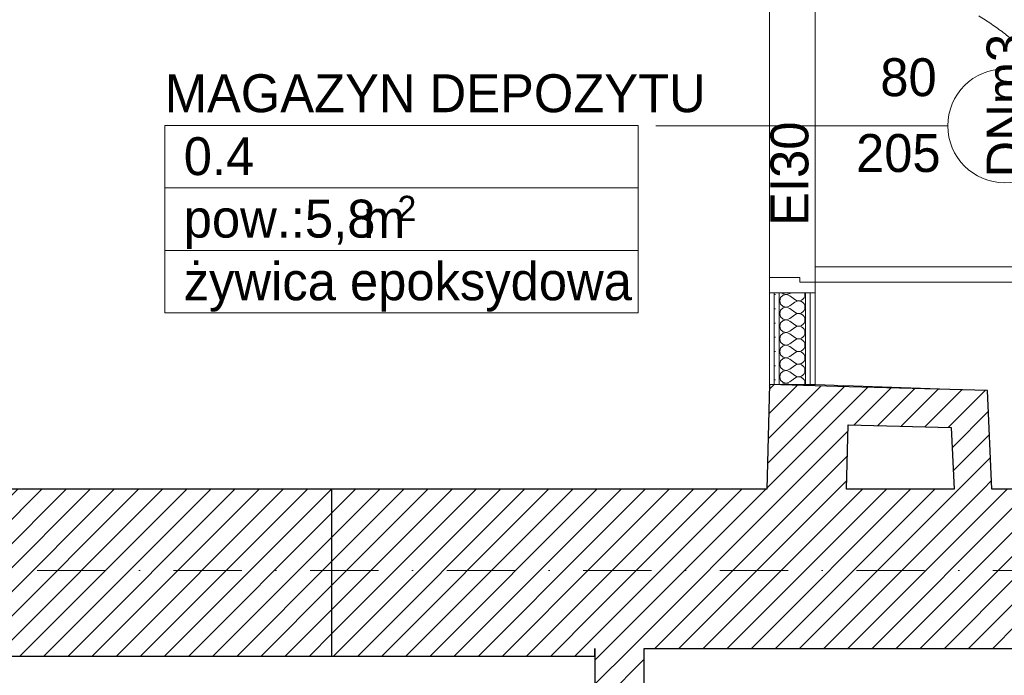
# Model space of a CAD drawing. Header units: millimetres. Extents: x 172139 to 266886, y 89395 to 138225.
# Tile 68 of 94: x 214233 to 216830, y 115096 to 116825. Entities that reach past the tile are written whole.
import ezdxf
from ezdxf.enums import TextEntityAlignment as Align

# ---------------------------------------------------------------- set-up
doc = ezdxf.new("R2010")
doc.units = ezdxf.units.MM
doc.header["$MEASUREMENT"] = 0
doc.linetypes.add('Kropki i Kreski', pattern=[360, 180, -90, 0, -90])
doc.linetypes.add('Przerywana', pattern=[240, 120, -120])
for name, color, linetype in [('Drzwi ArchiCAD', 7, 'Continuous'), ('Konstrukcja - Siatki mod', 7, 'Continuous'), ('KR_INW', 7, 'Continuous'), ('ROZBUDOWA_NOWE_DZIAŁOWE', 7, 'Continuous'), ('STREFA_NOWE_POM', 7, 'Continuous'), ('Znaczniki drzwi ArchiCADa', 7, 'Continuous')]:
    doc.layers.add(name, color=color, linetype=linetype)
for name, color, linetype, lineweight, true_color in [('Drzwi ArchiCAD_Nr_pióra__4', 7, 'Continuous', 13, 0x029e21), ('Konstrukcja - Siatki mod_Nr_pióra__48', 7, 'Continuous', 15, 0xa80f02), ('ROZBUDOWA_NOWE_DZIAŁOWE_Nr_pióra__24', 7, 'Continuous', 15, 0x029e21), ('ROZBUDOWA_NOWE_DZIAŁOWE_Nr_pióra__4', 7, 'Continuous', 13, 0x029e21), ('ROZBUDOWA_NOWE_DZIAŁOWE_Nr_pióra__67', 7, 'Continuous', 13, 0x6a6a6a), ('Znaczniki drzwi ArchiCADa_Nr_pióra__4', 7, 'Continuous', 13, 0x029e21)]:
    doc.layers.add(name, color=color, linetype=linetype, lineweight=lineweight, true_color=true_color)
for name, color, linetype, lineweight in [('Drzwi ArchiCAD_Nr_pióra__47', 7, 'Continuous', 15), ('KR_INW_Nr_pióra__101', 252, 'Continuous', 5), ('KR_INW_Nr_pióra__27', 7, 'Continuous', 25), ('Metryczki pomieszczeń ArchiCADa_Nr_pióra__1', 7, 'Continuous', 13), ('ROZBUDOWA_NOWE_DZIAŁOWE_Nr_pióra__27', 7, 'Continuous', 25), ('ROZBUDOWA_NOWE_DZIAŁOWE_Nr_pióra__47', 7, 'Continuous', 15), ('STREFA_NOWE_POM_Nr_pióra__121', 255, 'Continuous', 0)]:
    doc.layers.add(name, color=color, linetype=linetype, lineweight=lineweight)
doc.styles.add('GENERATED_STYLE_1', font='txt')
doc.styles.add('GENERATED_STYLE_2', font='txt')
pattern_1 = [(45, (0, 0), (-31.819804, 31.819804), [])]
pattern_2 = [(0, (0, 0), (0, 37.5), [0, -37.5])]

# ---------------------------------------------------------------- blocks, each defined once
blk = doc.blocks.new('MAGAZYN DEPOZYTU_0.4_4', base_point=(215239.9, 116381.1))
at = {"layer": 'Metryczki pomieszczeń ArchiCADa_Nr_pióra__1', "linetype": 'Continuous'}
for p, q in [((214615.9, 116545.8), (215863.9, 116545.8)), ((214615.9, 116381.1), (214615.9, 116545.8)), ((215863.9, 116545.8), (215863.9, 116381.1)), ((215863.9, 116381.1), (214615.9, 116381.1)), ((214615.9, 116381.1), (215863.9, 116381.1)), ((214615.9, 116216.4), (214615.9, 116381.1)), ((215863.9, 116381.1), (215863.9, 116216.4)), ((215863.9, 116216.4), (214615.9, 116216.4)), ((214615.9, 116216.4), (215863.9, 116216.4)), ((214615.9, 116051.7), (214615.9, 116216.4)), ((215863.9, 116216.4), (215863.9, 116051.7)), ((215863.9, 116051.7), (214615.9, 116051.7))]:
    blk.add_line(p, q, dxfattribs=at)
at = {"layer": 'Metryczki pomieszczeń ArchiCADa_Nr_pióra__1'}
for tag, height, style, p in [('ROOM_NAME', 100, 'GENERATED_STYLE_2', (214615.9, 116680.9)), ('ROOM_NUMBER', 100, 'GENERATED_STYLE_1', (214665.9, 116515)), ('DUMMY_386', 66.7, 'GENERATED_STYLE_1', (215229.6, 116360.5)), ('ROOM_AREA', 100, 'GENERATED_STYLE_1', (214665.9, 116350.3)), ('DUMMY_385', 100, 'GENERATED_STYLE_1', (215101.6, 116348.8)), ('basec', 100, 'GENERATED_STYLE_1', (214665.9, 116185.1))]:
    blk.add_attdef(tag, text='', height=height, dxfattribs=dict(at, style=style)).set_placement(p, align=Align.TOP_LEFT)
blk = doc.blocks.new('Ściana_8', base_point=(215880.3, 113397.6))
at = {"layer": 'KR_INW_Nr_pióra__101', "linetype": 'Continuous'}
h = blk.add_hatch(dxfattribs=at)
h.set_pattern_fill('Cegła_licówka', color=256, style=0, pattern_type=2)
h.set_pattern_definition(pattern_1)
h.paths.add_polyline_path([(215880.3, 113397.6), (215880.3, 115166.8), (215750.3, 115166.8), (215750.3, 113397.6)])
at = {"layer": 'KR_INW_Nr_pióra__27', "linetype": 'Continuous', "flags": 128}
for points in [[(215750.3, 115166.8), (215750.3, 113397.6)], [(215880.3, 113397.6), (215880.3, 115166.8)]]:
    blk.add_lwpolyline(points, dxfattribs=at)
blk = doc.blocks.new('Ściana_10', base_point=(216203.5, 115586.8))
at = {"layer": 'KR_INW_Nr_pióra__101', "linetype": 'Continuous'}
h = blk.add_hatch(dxfattribs=at)
h.set_pattern_fill('Cegła_licówka', color=256, style=0, pattern_type=2)
h.set_pattern_definition(pattern_1)
h.paths.add_polyline_path([(216413.5, 115586.8), (216420.8, 115856.8), (216210.8, 115862.5), (216203.5, 115586.8)])
at = {"layer": 'KR_INW_Nr_pióra__27', "linetype": 'Continuous', "flags": 128}
for points in [[(216210.8, 115862.5), (216203.5, 115586.8)], [(216420.8, 115856.8), (216210.8, 115862.5)], [(216420.8, 115856.8), (216420.8, 115856.8)], [(216413.5, 115586.8), (216418.1, 115756.8)]]:
    blk.add_lwpolyline(points, dxfattribs=at)
blk = doc.blocks.new('Ściana_16', base_point=(215750.3, 115586.8))
at = {"layer": 'KR_INW_Nr_pióra__101', "linetype": 'Continuous'}
h = blk.add_hatch(dxfattribs=at)
h.set_pattern_fill('Cegła_licówka', color=256, style=0, pattern_type=2)
h.set_pattern_definition(pattern_1)
h.paths.add_polyline_path([(215750.3, 115166.8), (216862.4, 115166.8), (216862.4, 115586.8), (215750.3, 115586.8)])
at = {"layer": 'KR_INW_Nr_pióra__27', "linetype": 'Continuous', "flags": 128}
for points in [[(216203.5, 115586.8), (215750.3, 115586.8)], [(216697.3, 115586.8), (216413.5, 115586.8)], [(216862.4, 115586.8), (216797.4, 115586.8)], [(216862.4, 115166.8), (216862.4, 115586.8)], [(215880.3, 115166.8), (216862.4, 115166.8)]]:
    blk.add_lwpolyline(points, dxfattribs=at)
blk = doc.blocks.new('Ściana_28', base_point=(216210.8, 115862.5))
at = {"layer": 'KR_INW_Nr_pióra__101', "linetype": 'Continuous'}
h = blk.add_hatch(dxfattribs=at)
h.set_pattern_fill('Cegła_licówka', color=256, style=0, pattern_type=2)
h.set_pattern_definition(pattern_1)
h.paths.add_polyline_path([(216418.1, 115756.8), (216690, 115749.5), (216785.8, 115846.9), (216420.8, 115856.8)])
at = {"layer": 'KR_INW_Nr_pióra__27', "linetype": 'Continuous', "flags": 128}
for points in [[(216785.8, 115846.9), (216420.8, 115856.8)], [(216418.1, 115756.8), (216690, 115749.5)]]:
    blk.add_lwpolyline(points, dxfattribs=at)
blk = doc.blocks.new('Ściana_29', base_point=(216785.8, 115846.9))
at = {"layer": 'KR_INW_Nr_pióra__101', "linetype": 'Continuous'}
h = blk.add_hatch(dxfattribs=at)
h.set_pattern_fill('Cegła_licówka', color=256, style=0, pattern_type=2)
h.set_pattern_definition(pattern_1)
h.paths.add_polyline_path([(216690, 115749.5), (216697.3, 115586.8), (216797.4, 115586.8), (216785.8, 115846.9)])
at = {"layer": 'KR_INW_Nr_pióra__27', "linetype": 'Continuous', "flags": 128}
for points in [[(216797.4, 115586.8), (216785.8, 115846.9)], [(216690, 115749.5), (216697.3, 115586.8)]]:
    blk.add_lwpolyline(points, dxfattribs=at)
blk = doc.blocks.new('*X455')
at = {"layer": 'ROZBUDOWA_NOWE_DZIAŁOWE_Nr_pióra__4', "linetype": 'Continuous'}
for p, q in [((216246.7, 116098.2), (216240, 116092.1)), ((216243.2, 116105), (216246.7, 116101.8)), ((216246.7, 116101.8), (216255.7, 116100.1)), ((216255.7, 116099.9), (216246.7, 116098.2)), ((216255.7, 116100.1), (216264.2, 116103.3)), ((216264.2, 116096.7), (216255.7, 116099.9)), ((216264.2, 116103.3), (216266.4, 116105)), ((216264.2, 116096.7), (216277.5, 116086.7)), ((216301.7, 116091.2), (216303.5, 116095.4)), ((216303.5, 116104.6), (216303.3, 116105)), ((216304.2, 116100), (216303.5, 116104.6)), ((216303.5, 116095.4), (216304.2, 116100)), ((216240, 116092.1), (216237.5, 116083.3)), ((216237.5, 116083.3), (216240, 116074.6)), ((216240, 116074.6), (216246.7, 116068.4)), ((216246.7, 116068.4), (216255.7, 116066.7)), ((216255.7, 116066.7), (216264.2, 116070)), ((216264.2, 116070), (216277.5, 116080)), ((216277.5, 116086.7), (216281.5, 116084.4)), ((216281.5, 116082.2), (216277.5, 116080)), ((216281.5, 116084.4), (216286, 116083.4)), ((216286, 116083.3), (216281.5, 116082.2)), ((216286, 116083.4), (216290.6, 116083.6)), ((216290.6, 116083), (216286, 116083.3)), ((216290.6, 116083.6), (216295, 116085.1)), ((216295, 116081.6), (216290.6, 116083)), ((216295, 116085.1), (216298.7, 116087.7)), ((216298.7, 116079), (216295, 116081.6)), ((216298.7, 116087.7), (216301.7, 116091.2)), ((216301.7, 116075.4), (216298.7, 116079)), ((216303.5, 116071.2), (216301.7, 116075.4)), ((216304.2, 116066.7), (216303.5, 116071.2)), ((216240, 116058.8), (216237.5, 116050)), ((216237.5, 116050), (216240, 116041.2)), ((216246.7, 116064.9), (216240, 116058.8)), ((216240, 116041.2), (216246.7, 116035.1)), ((216255.7, 116066.6), (216246.7, 116064.9)), ((216264.2, 116063.3), (216255.7, 116066.6)), ((216264.2, 116063.3), (216277.5, 116053.3)), ((216264.2, 116036.7), (216277.5, 116046.7)), ((216277.5, 116053.3), (216281.5, 116051.1)), ((216281.5, 116048.9), (216277.5, 116046.7)), ((216281.5, 116051.1), (216286, 116050.1)), ((216286, 116049.9), (216281.5, 116048.9)), ((216286, 116050.1), (216290.6, 116050.3)), ((216290.6, 116049.7), (216286, 116049.9)), ((216290.6, 116050.3), (216295, 116051.8)), ((216295, 116048.2), (216290.6, 116049.7)), ((216295, 116051.8), (216298.7, 116054.4)), ((216298.7, 116045.6), (216295, 116048.2)), ((216298.7, 116054.4), (216301.7, 116057.9)), ((216301.7, 116042.1), (216298.7, 116045.6)), ((216301.7, 116057.9), (216303.5, 116062.1)), ((216303.5, 116037.9), (216301.7, 116042.1)), ((216303.5, 116062.1), (216304.2, 116066.7)), ((216240, 116025.4), (216237.5, 116016.7)), ((216237.5, 116016.7), (216240, 116007.9)), ((216246.7, 116031.6), (216240, 116025.4)), ((216246.7, 116035.1), (216255.7, 116033.4)), ((216255.7, 116033.3), (216246.7, 116031.6)), ((216255.7, 116033.4), (216264.2, 116036.7)), ((216264.2, 116030), (216255.7, 116033.3)), ((216264.2, 116030), (216277.5, 116020)), ((216277.5, 116020), (216281.5, 116017.8)), ((216281.5, 116015.6), (216277.5, 116013.3)), ((216281.5, 116017.8), (216286, 116016.7)), ((216286, 116016.6), (216281.5, 116015.6)), ((216286, 116016.7), (216290.6, 116017)), ((216290.6, 116016.4), (216286, 116016.6)), ((216290.6, 116017), (216295, 116018.4)), ((216295, 116014.9), (216290.6, 116016.4)), ((216295, 116018.4), (216298.7, 116021)), ((216298.7, 116021), (216301.7, 116024.6)), ((216301.7, 116024.6), (216303.5, 116028.8)), ((216304.2, 116033.3), (216303.5, 116037.9)), ((216303.5, 116028.8), (216304.2, 116033.3)), ((216240, 115992.1), (216237.5, 115983.3)), ((216240, 116007.9), (216246.7, 116001.8)), ((216246.7, 115998.2), (216240, 115992.1)), ((216246.7, 116001.8), (216255.7, 116000.1)), ((216255.7, 115999.9), (216246.7, 115998.2)), ((216255.7, 116000.1), (216264.2, 116003.3)), ((216264.2, 115996.7), (216255.7, 115999.9)), ((216264.2, 116003.3), (216277.5, 116013.3)), ((216264.2, 115996.7), (216277.5, 115986.7)), ((216298.7, 116012.3), (216295, 116014.9)), ((216301.7, 116008.8), (216298.7, 116012.3)), ((216298.7, 115987.7), (216301.7, 115991.2)), ((216303.5, 116004.6), (216301.7, 116008.8)), ((216301.7, 115991.2), (216303.5, 115995.4)), ((216304.2, 116000), (216303.5, 116004.6)), ((216303.5, 115995.4), (216304.2, 116000)), ((216237.5, 115983.3), (216240, 115974.6)), ((216240, 115974.6), (216246.7, 115968.4)), ((216246.7, 115964.9), (216240, 115958.8)), ((216246.7, 115968.4), (216255.7, 115966.7)), ((216255.7, 115966.6), (216246.7, 115964.9)), ((216255.7, 115966.7), (216264.2, 115970)), ((216264.2, 115963.3), (216255.7, 115966.6)), ((216264.2, 115970), (216277.5, 115980)), ((216264.2, 115963.3), (216277.5, 115953.3)), ((216277.5, 115986.7), (216281.5, 115984.4)), ((216281.5, 115982.2), (216277.5, 115980)), ((216281.5, 115984.4), (216286, 115983.4)), ((216286, 115983.3), (216281.5, 115982.2)), ((216286, 115983.4), (216290.6, 115983.6)), ((216290.6, 115983), (216286, 115983.3)), ((216290.6, 115983.6), (216295, 115985.1)), ((216295, 115981.6), (216290.6, 115983)), ((216295, 115985.1), (216298.7, 115987.7)), ((216298.7, 115979), (216295, 115981.6)), ((216301.7, 115975.4), (216298.7, 115979)), ((216303.5, 115971.2), (216301.7, 115975.4)), ((216304.2, 115966.7), (216303.5, 115971.2)), ((216303.5, 115962.1), (216304.2, 115966.7)), ((216240, 115958.8), (216237.5, 115950)), ((216237.5, 115950), (216240, 115941.2)), ((216240, 115941.2), (216246.7, 115935.1)), ((216264.2, 115936.7), (216277.5, 115946.7)), ((216277.5, 115953.3), (216281.5, 115951.1)), ((216281.5, 115948.9), (216277.5, 115946.7)), ((216281.5, 115951.1), (216286, 115950.1)), ((216286, 115949.9), (216281.5, 115948.9)), ((216286, 115950.1), (216290.6, 115950.3)), ((216290.6, 115949.7), (216286, 115949.9)), ((216290.6, 115950.3), (216295, 115951.8)), ((216295, 115948.2), (216290.6, 115949.7)), ((216295, 115951.8), (216298.7, 115954.4)), ((216298.7, 115945.6), (216295, 115948.2)), ((216298.7, 115954.4), (216301.7, 115957.9)), ((216301.7, 115942.1), (216298.7, 115945.6)), ((216301.7, 115957.9), (216303.5, 115962.1)), ((216303.5, 115937.9), (216301.7, 115942.1)), ((216304.2, 115933.3), (216303.5, 115937.9)), ((216240, 115925.4), (216237.5, 115916.7)), ((216237.5, 115916.7), (216240, 115907.9)), ((216246.7, 115931.6), (216240, 115925.4)), ((216246.7, 115935.1), (216255.7, 115933.4)), ((216255.7, 115933.3), (216246.7, 115931.6)), ((216255.7, 115933.4), (216264.2, 115936.7)), ((216264.2, 115930), (216255.7, 115933.3)), ((216264.2, 115930), (216277.5, 115920)), ((216264.2, 115903.3), (216277.5, 115913.3)), ((216277.5, 115920), (216281.5, 115917.8)), ((216281.5, 115915.6), (216277.5, 115913.3)), ((216281.5, 115917.8), (216286, 115916.7)), ((216286, 115916.6), (216281.5, 115915.6)), ((216286, 115916.7), (216290.6, 115917)), ((216290.6, 115916.4), (216286, 115916.6)), ((216290.6, 115917), (216295, 115918.4)), ((216295, 115914.9), (216290.6, 115916.4)), ((216295, 115918.4), (216298.7, 115921)), ((216298.7, 115912.3), (216295, 115914.9)), ((216298.7, 115921), (216301.7, 115924.6)), ((216301.7, 115908.8), (216298.7, 115912.3)), ((216301.7, 115924.6), (216303.5, 115928.8)), ((216303.5, 115928.8), (216304.2, 115933.3)), ((216240, 115892.1), (216237.5, 115883.3)), ((216240, 115907.9), (216246.7, 115901.8)), ((216246.7, 115898.2), (216240, 115892.1)), ((216246.7, 115901.8), (216255.7, 115900.1)), ((216255.7, 115899.9), (216246.7, 115898.2)), ((216255.7, 115900.1), (216264.2, 115903.3)), ((216264.2, 115896.7), (216255.7, 115899.9)), ((216264.2, 115896.7), (216277.5, 115886.7)), ((216277.5, 115886.7), (216281.5, 115884.4)), ((216295, 115885.1), (216298.7, 115887.7)), ((216298.7, 115887.7), (216301.7, 115891.2)), ((216303.5, 115904.6), (216301.7, 115908.8)), ((216301.7, 115891.2), (216303.5, 115895.4)), ((216304.2, 115900), (216303.5, 115904.6)), ((216303.5, 115895.4), (216304.2, 115900)), ((216237.5, 115883.3), (216240, 115874.6)), ((216240, 115874.6), (216246.7, 115868.4)), ((216246.7, 115864.9), (216244, 115862.5)), ((216246.7, 115868.4), (216255.7, 115866.7)), ((216255.7, 115866.6), (216246.7, 115864.9)), ((216255.7, 115866.7), (216264.2, 115870)), ((216264.2, 115863.3), (216255.7, 115866.6)), ((216264.2, 115870), (216277.5, 115880)), ((216264.2, 115863.3), (216265.3, 115862.5)), ((216281.5, 115882.2), (216277.5, 115880)), ((216281.5, 115884.4), (216286, 115883.4)), ((216286, 115883.3), (216281.5, 115882.2)), ((216286, 115883.4), (216290.6, 115883.6)), ((216290.6, 115883), (216286, 115883.3)), ((216290.6, 115883.6), (216295, 115885.1)), ((216295, 115881.6), (216290.6, 115883)), ((216298.7, 115879), (216295, 115881.6)), ((216301.7, 115875.4), (216298.7, 115879)), ((216303.5, 115871.2), (216301.7, 115875.4)), ((216304.2, 115866.7), (216303.5, 115871.2)), ((216303.6, 115862.5), (216304.2, 115866.7))]:
    blk.add_line(p, q, dxfattribs=at)
blk = doc.blocks.new('Drzwi 19_42')
at = {"layer": 'Drzwi ArchiCAD_Nr_pióra__4', "linetype": 'Continuous'}
for p, q in [((372, 0), (372, 824)), ((372, 824), (412, 824)), ((412, 824), (412, 0)), ((-412, 0), (-440, 0)), ((-440, 0), (-440, -120)), ((-412, -40), (-412, 0)), ((412, 0), (372, 0)), ((440, 0), (412, 0)), ((412, 0), (412, -40)), ((440, -120), (440, 0)), ((-400, -40), (-412, -40)), ((-400, -120), (-400, -40)), ((412, -40), (400, -40)), ((400, -40), (400, -120)), ((-440, -120), (-400, -120)), ((400, -120), (440, -120))]:
    blk.add_line(p, q, dxfattribs=at)
at = {"layer": 'Drzwi ArchiCAD_Nr_pióra__4', "linetype": 'Przerywana'}
blk.add_arc((412, 0), 824, 90, 180, dxfattribs=at)
at = {"layer": 'Drzwi ArchiCAD_Nr_pióra__47', "linetype": 'Continuous'}
for p, q in [((-440, 0), (-440, -12.5)), ((440, 0), (440, -12.5)), ((-440, -12.5), (-440, -25)), ((-440, -25), (-440, -95)), ((440, -12.5), (440, -25)), ((440, -25), (440, -95)), ((-440, -95), (-440, -107.5)), ((440, -95), (440, -107.5)), ((-440, -107.5), (-440, -120)), ((440, -107.5), (440, -120))]:
    blk.add_line(p, q, dxfattribs=at)
blk = doc.blocks.new('Znacznik Wym 19_27')
at = {"layer": 'Znaczniki drzwi ArchiCADa_Nr_pióra__4', "linetype": 'Continuous'}
blk.add_line((0, -470), (0, 300), dxfattribs=at)
for start, end in [(0, 180), (180, 0)]:
    blk.add_arc((0, -620), 150, start, end, dxfattribs=at)
at = {"layer": 'Znaczniki drzwi ArchiCADa_Nr_pióra__4', "style": 'GENERATED_STYLE_2'}
for tag, rotation, p in [('AC_MarkerText_5', 360, (-294.5, -101.7)), ('AC_MarkerText_3', 270, (-182.4, -197.3)), ('AC_MarkerText_2', 270, (17.6, -261.4)), ('AC_WIDO_ID', 360, (-167.1, -671.7))]:
    blk.add_attdef(tag, text='', height=100, rotation=rotation, dxfattribs=at).set_placement(p, align=Align.BOTTOM_LEFT)
blk = doc.blocks.new('Ściana_121', base_point=(216210.8, 115862.5))
at = {"layer": 'ROZBUDOWA_NOWE_DZIAŁOWE_Nr_pióra__24', "linetype": 'Continuous'}
h = blk.add_hatch(dxfattribs=at)
h.set_pattern_fill('Gips', color=256, style=0, pattern_type=2)
h.set_pattern_definition(pattern_2)
h.paths.add_polyline_path([(216210.8, 115862.5), (216223.3, 115862.5), (216223.3, 116105), (216210.8, 116105)])
h = blk.add_hatch(dxfattribs=at)
h.set_pattern_fill('Gips', color=256, style=0, pattern_type=2)
h.set_pattern_definition(pattern_2)
h.paths.add_polyline_path([(216223.3, 116105), (216223.3, 115862.5), (216235.8, 115862.5), (216235.8, 116105)])
h = blk.add_hatch(dxfattribs=at)
h.set_pattern_fill('Gips', color=256, style=0, pattern_type=2)
h.set_pattern_definition(pattern_2)
h.paths.add_polyline_path([(216318.3, 116105), (216305.8, 116105), (216305.8, 115862.5), (216318.3, 115862.5)])
h = blk.add_hatch(dxfattribs=at)
h.set_pattern_fill('Gips', color=256, style=0, pattern_type=2)
h.set_pattern_definition(pattern_2)
h.paths.add_polyline_path([(216318.3, 116105), (216318.3, 115862.5), (216330.8, 115862.5), (216330.8, 116105)])
at = {"layer": 'ROZBUDOWA_NOWE_DZIAŁOWE_Nr_pióra__47', "linetype": 'Continuous'}
for p, q in [((216223.3, 116105), (216210.8, 116105)), ((216235.8, 116105), (216223.3, 116105)), ((216305.8, 116105), (216235.8, 116105)), ((216318.3, 116105), (216305.8, 116105)), ((216330.8, 116105), (216318.3, 116105))]:
    blk.add_line(p, q, dxfattribs=at)
at = {"layer": 'ROZBUDOWA_NOWE_DZIAŁOWE_Nr_pióra__47', "linetype": 'Continuous', "flags": 128}
for points in [[(216210.8, 116105), (216210.8, 115862.5)], [(216330.8, 115862.5), (216330.8, 116105)], [(216210.8, 115862.5), (216330.8, 115862.5)]]:
    blk.add_lwpolyline(points, dxfattribs=at)
at = {"layer": 'ROZBUDOWA_NOWE_DZIAŁOWE_Nr_pióra__67', "linetype": 'Continuous'}
for p, q in [((216223.3, 116105), (216223.3, 115862.5)), ((216235.8, 116105), (216235.8, 115862.5)), ((216305.8, 115862.5), (216305.8, 116105)), ((216318.3, 115862.5), (216318.3, 116105))]:
    blk.add_line(p, q, dxfattribs=at)
at = {"layer": 'Drzwi ArchiCAD', "color": 104, "linetype": 'Continuous', "lineweight": 13, "true_color": 0x029e21, "zscale": 1000, "rotation": 270}
blk.add_blockref('Drzwi 19_42', (216330.8, 116545), dxfattribs=at)
at = {"layer": 'ROZBUDOWA_NOWE_DZIAŁOWE'}
blk.add_blockref('*X455', (0, 0), dxfattribs=at)
at = {"layer": 'Znaczniki drzwi ArchiCADa', "color": 104, "lineweight": 13, "true_color": 0x029e21}
ref = blk.add_blockref('Znacznik Wym 19_27', (216210.8, 116545), dxfattribs=dict(at, rotation=90))
ref.add_attrib('AC_MarkerText_2', '80', dxfattribs={"layer": 'Znaczniki drzwi ArchiCADa_Nr_pióra__4', "color": 104, "true_color": 0x029e21, "height": 100, "rotation": 360, "style": 'GENERATED_STYLE_2'}).set_placement((216502.8, 116593.2), align=Align.BOTTOM_LEFT)
ref.add_attrib('AC_MarkerText_3', '205', dxfattribs={"layer": 'Znaczniki drzwi ArchiCADa_Nr_pióra__4', "color": 104, "true_color": 0x029e21, "height": 100, "rotation": 360, "style": 'GENERATED_STYLE_2'}).set_placement((216438.8, 116393.3), align=Align.BOTTOM_LEFT)
ref.add_attrib('AC_MarkerText_5', 'EI30', dxfattribs={"layer": 'Znaczniki drzwi ArchiCADa_Nr_pióra__4', "color": 104, "true_color": 0x029e21, "height": 100, "rotation": 90, "style": 'GENERATED_STYLE_2'}).set_placement((216343.2, 116281.2), align=Align.BOTTOM_LEFT)
ref.add_attrib('AC_WIDO_ID', 'DNm3', dxfattribs={"layer": 'Znaczniki drzwi ArchiCADa_Nr_pióra__4', "color": 104, "true_color": 0x029e21, "height": 100, "rotation": 90, "style": 'GENERATED_STYLE_2'}).set_placement((216913.2, 116408.6), align=Align.BOTTOM_LEFT)
blk = doc.blocks.new('Ściana_125', base_point=(214176.7, 115146.8))
at = {"layer": 'ROZBUDOWA_NOWE_DZIAŁOWE_Nr_pióra__24', "linetype": 'Continuous'}
h = blk.add_hatch(dxfattribs=at)
h.set_pattern_fill('Cegła_licówka', color=256, style=0, pattern_type=2)
h.set_pattern_definition(pattern_1)
h.paths.add_polyline_path([(214176.7, 115146.8), (215056.7, 115146.8), (215056.7, 115586.8), (214176.7, 115586.8)])
at = {"layer": 'ROZBUDOWA_NOWE_DZIAŁOWE_Nr_pióra__27', "linetype": 'Continuous', "flags": 128}
for points in [[(215056.7, 115586.8), (214176.7, 115586.8)], [(214176.7, 115586.8), (214176.7, 115146.8)], [(215056.7, 115146.8), (215056.7, 115586.8)], [(214176.7, 115146.8), (215056.7, 115146.8)]]:
    blk.add_lwpolyline(points, dxfattribs=at)
blk = doc.blocks.new('Ściana_132', base_point=(215056.7, 115586.8))
at = {"layer": 'KR_INW_Nr_pióra__101', "linetype": 'Continuous'}
h = blk.add_hatch(dxfattribs=at)
h.set_pattern_fill('Cegła_licówka', color=256, style=0, pattern_type=2)
h.set_pattern_definition(pattern_1)
h.paths.add_polyline_path([(215056.7, 115146.8), (215750.3, 115146.8), (215750.3, 115586.8), (215056.7, 115586.8)])
at = {"layer": 'KR_INW_Nr_pióra__27', "linetype": 'Continuous', "flags": 128}
for points in [[(215750.3, 115586.8), (215056.7, 115586.8)], [(215750.3, 115146.8), (215750.3, 115166.8)], [(215056.7, 115146.8), (215750.3, 115146.8)]]:
    blk.add_lwpolyline(points, dxfattribs=at)
blk = doc.blocks.new('Standardowy znacznik siatki_10')
at = {"layer": 'Konstrukcja - Siatki mod_Nr_pióra__48', "linetype": 'Kropki i Kreski'}
blk.add_line((1000, 0), (72912, 0), dxfattribs=at)

msp = doc.modelspace()

# ---------------------------------------------------------------- linework, layer by layer
at = {"layer": 'STREFA_NOWE_POM_Nr_pióra__121', "linetype": 'Continuous', "flags": 128}
for points in [[(216330.8, 115862.5), (216785.8, 115846.9), (216797.4, 115586.8), (220688.1, 115586.8), (220678.8, 116587.4), (221330.1, 116604.7), (221330.1, 121138), (216330.8, 121145.6)], [(216210.8, 117086.8), (212316.5, 117086.8), (212316.5, 115826.1), (212310.6, 115586.8), (214176.7, 115586.8), (215056.7, 115586.8), (215750.3, 115586.8), (216203.5, 115586.8), (216210.8, 115862.5)], [(214351, 115146.8), (214176.7, 115146.8), (212299.9, 115146.8), (212299.9, 115147.1), (209976.4, 115147.1), (209095, 115147.1), (209110.2, 113397.6), (209438.1, 113397.6), (210318.1, 113397.6), (215750.3, 113397.6), (215750.3, 115146.8), (215056.7, 115146.8)]]:
    msp.add_lwpolyline(points, close=True, dxfattribs=at)

# ---------------------------------------------------------------- block references
at = {"layer": 'Konstrukcja - Siatki mod', "color": 8, "linetype": 'Continuous', "lineweight": 13, "zscale": 1000}
msp.add_blockref('Standardowy znacznik siatki_10', (177989.3, 115372.2), dxfattribs=at)
at = {"layer": 'KR_INW'}
for name, p in [('Ściana_10', (216203.5, 115586.8)), ('Ściana_28', (216210.8, 115862.5)), ('Ściana_29', (216785.8, 115846.9)), ('Ściana_132', (215056.7, 115586.8)), ('Ściana_16', (215750.3, 115586.8)), ('Ściana_8', (215880.3, 113397.6))]:
    msp.add_blockref(name, p, dxfattribs=at)
at = {"layer": 'ROZBUDOWA_NOWE_DZIAŁOWE'}
for name, p in [('Ściana_121', (216210.8, 115862.5)), ('Ściana_125', (214176.7, 115146.8))]:
    msp.add_blockref(name, p, dxfattribs=at)
at = {"layer": 'STREFA_NOWE_POM', "linetype": 'Continuous'}
ref = msp.add_blockref('MAGAZYN DEPOZYTU_0.4_4', (215239.9, 116381.1), dxfattribs=at)
ref.add_attrib('ROOM_NAME', 'MAGAZYN DEPOZYTU', dxfattribs={"layer": 'Metryczki pomieszczeń ArchiCADa_Nr_pióra__1', "color": 7, "height": 100, "style": 'GENERATED_STYLE_2'}).set_placement((214615.9, 116680.9), align=Align.TOP_LEFT)
ref.add_attrib('ROOM_NUMBER', '0.4', dxfattribs={"layer": 'Metryczki pomieszczeń ArchiCADa_Nr_pióra__1', "color": 7, "height": 100, "style": 'GENERATED_STYLE_1'}).set_placement((214665.9, 116515), align=Align.TOP_LEFT)
ref.add_attrib('ROOM_AREA', 'pow.:5,8', dxfattribs={"layer": 'Metryczki pomieszczeń ArchiCADa_Nr_pióra__1', "color": 7, "height": 100, "style": 'GENERATED_STYLE_1'}).set_placement((214665.9, 116350.3), align=Align.TOP_LEFT)
ref.add_attrib('basec', 'żywica epoksydowa', dxfattribs={"layer": 'Metryczki pomieszczeń ArchiCADa_Nr_pióra__1', "color": 7, "height": 100, "style": 'GENERATED_STYLE_1'}).set_placement((214665.9, 116185.1), align=Align.TOP_LEFT)
ref.add_attrib('DUMMY_385', ' m', dxfattribs={"layer": 'Metryczki pomieszczeń ArchiCADa_Nr_pióra__1', "color": 7, "height": 100, "style": 'GENERATED_STYLE_1'}).set_placement((215101.6, 116348.8), align=Align.TOP_LEFT)
ref.add_attrib('DUMMY_386', '2', dxfattribs={"layer": 'Metryczki pomieszczeń ArchiCADa_Nr_pióra__1', "color": 7, "height": 66.7, "style": 'GENERATED_STYLE_1'}).set_placement((215229.6, 116360.5), align=Align.TOP_LEFT)

doc.saveas('drawing.dxf')
